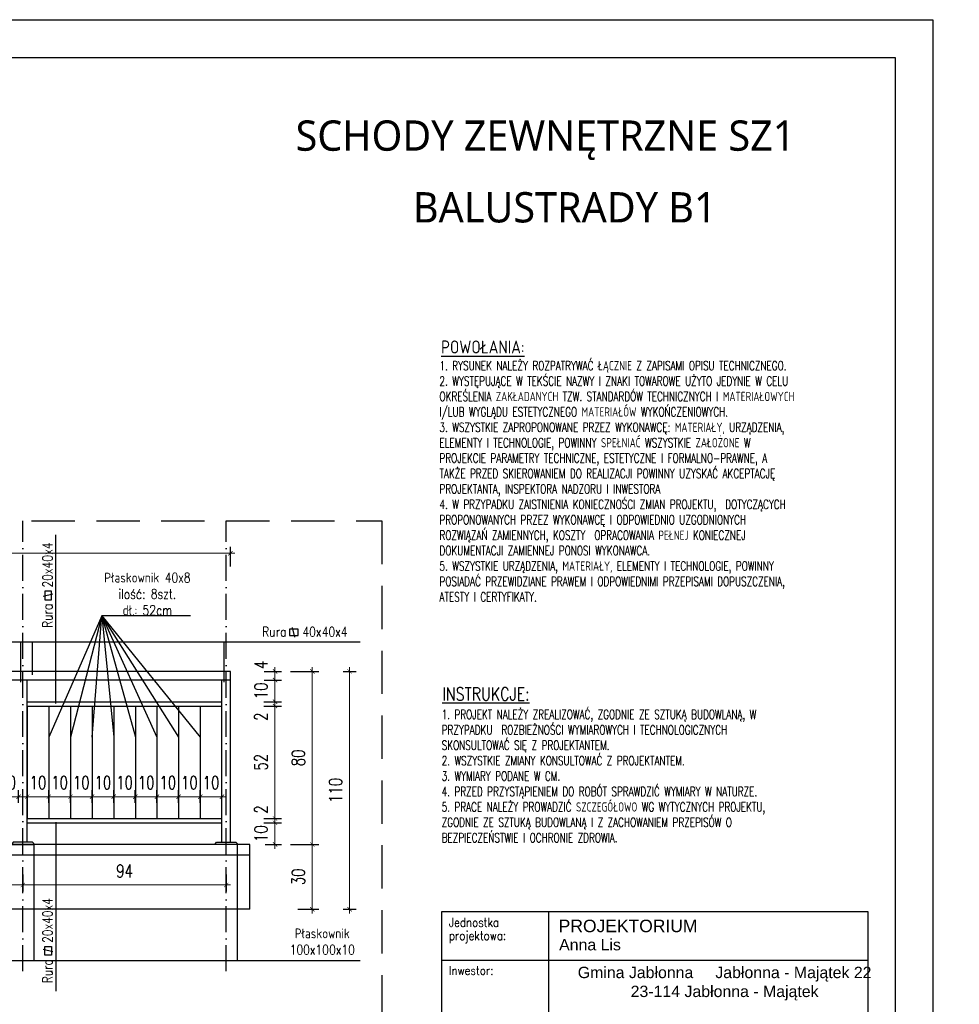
# Model space of a CAD drawing. Header units: millimetres. Extents: x 31969 to 285678, y -69766 to -1123.
# Tile 58 of 176: x 143262 to 144131, y -18740 to -17829. Entities that reach past the tile are written whole.
import ezdxf

# ---------------------------------------------------------------- set-up
doc = ezdxf.new("R2010")
doc.units = ezdxf.units.MM
for name, pattern in [('ACAD_ISO02W100', [15, 12, -3]), ('ACAD_ISO03W100', [30, 12, -18]), ('ACAD_ISO10W100', [18, 12, -3, 0, -3]), ('HIDDEN', [0.375, 0.25, -0.125])]:
    doc.linetypes.add(name, pattern=pattern)
for name, color, linetype in [('a-balustrada i pochwyt', 1, 'Continuous'), ('a-balustrady detal', 5, 'Continuous'), ('a-opis 1', 3, 'Continuous'), ('a-opis 2', 1, 'Continuous'), ('a-osie', 4, 'ACAD_ISO10W100'), ('a-przerywana', 250, 'HIDDEN'), ('a-ramka', 7, 'Continuous'), ('a-widokowa', 3, 'Continuous'), ('a-wymiary', 11, 'Continuous')]:
    doc.layers.add(name, color=color, linetype=linetype)
doc.styles.add('IREK', font='simplex.shx', dxfattribs={"width": 0.8})
doc.styles.add('PRZEKRÓJ2', font='l_10646.ttf')
doc.styles.add('RS01507', font='romans.shx', dxfattribs={"width": 0.7, "height": 0.15})
doc.styles.add('TABELA2', font='arial.ttf', dxfattribs={"height": 10})
doc.styles.add('WYMIAR', font='romans.shx', dxfattribs={"width": 0.8})
doc.styles.add('WYMIARY', font='simplex.shx', dxfattribs={"width": 0.75})
doc.dimstyles.new('MAREK50', dxfattribs={"dimtxt": 12.5, "dimasz": 5, "dimexe": 3, "dimexo": 2, "dimgap": 3.5, "dimtad": 1, "dimdec": 1, "dimdsep": 46, "dimtxsty": 'WYMIARY', "dimblk1": 'ARCHTICK', "dimblk2": 'ARCHTICK', "dimsah": 1, "dimcen": 2.5, "dimdle": 5, "dimadec": 0, "dimazin": 0, "dimtfac": 1, "dimtdec": 1, "dimtmove": 1, "dimatfit": 3, "dimldrblk": 'ARCHTICK', "dimfxl": 1, "dimtolj": 1, "dimtzin": 0, "dimarcsym": 0})

# ---------------------------------------------------------------- blocks, each defined once
blk = doc.blocks.new('_ARCHTICK')
at = {"color": 0, "linetype": 'ByBlock', "const_width": 0.15}
blk.add_lwpolyline([(-0.5, -0.5), (0.5, 0.5)], dxfattribs=at)
blk = doc.blocks.new('*D420')
at = {"layer": 'a-wymiary', "color": 0, "linetype": 'ACAD_ISO03W100', "lineweight": -2, "ltscale": 100}
blk.add_line((140001.4, -18278.21), (140001.4, -18272.32), dxfattribs=at)
at = {"layer": 'a-wymiary', "color": 0, "lineweight": -2, "ltscale": 100}
blk.add_line((140011.4, -18278.21), (140011.4, -18272.32), dxfattribs=at)
at = {"layer": 'a-wymiary', "color": 0, "lineweight": 0, "ltscale": 100}
blk.add_line((139999.4, -18275.32), (140013.4, -18275.32), dxfattribs=at)
at = {"layer": 'DEFPOINTS', "color": 0, "ltscale": 100}
for p in [(140011.4, -18275.32), (140001.4, -18280.21), (140011.4, -18280.21)]:
    blk.add_point(p, dxfattribs=at)
at = {"layer": 'a-wymiary', "color": 0, "lineweight": 0, "ltscale": 100, "xscale": 2, "yscale": 2, "zscale": 2, "rotation": 180}
blk.add_blockref('_ARCHTICK', (140001.4, -18275.32), dxfattribs=at)
at = {"layer": 'a-wymiary', "color": 0, "lineweight": 0, "ltscale": 100, "xscale": 2, "yscale": 2, "zscale": 2}
blk.add_blockref('_ARCHTICK', (140011.4, -18275.32), dxfattribs=at)
at = {"layer": 'a-wymiary', "color": 0, "ltscale": 100, "insert": (140006.4, -18268.82), "char_height": 6, "attachment_point": 5, "style": 'WYMIARY'}
blk.add_mtext('\\A1;10', dxfattribs=at)
blk = doc.blocks.new('*D421')
at = {"layer": 'a-wymiary', "color": 0, "linetype": 'ACAD_ISO03W100', "lineweight": -2, "ltscale": 100}
blk.add_line((140011.4, -18278.21), (140011.4, -18272.32), dxfattribs=at)
at = {"layer": 'a-wymiary', "color": 0, "lineweight": -2, "ltscale": 100}
blk.add_line((140021.4, -18278.21), (140021.4, -18272.32), dxfattribs=at)
at = {"layer": 'a-wymiary', "color": 0, "lineweight": 0, "ltscale": 100}
blk.add_line((140009.4, -18275.32), (140023.4, -18275.32), dxfattribs=at)
at = {"layer": 'DEFPOINTS', "color": 0, "ltscale": 100}
for p in [(140021.4, -18275.32), (140011.4, -18280.21), (140021.4, -18280.21)]:
    blk.add_point(p, dxfattribs=at)
at = {"layer": 'a-wymiary', "color": 0, "lineweight": 0, "ltscale": 100, "xscale": 2, "yscale": 2, "zscale": 2, "rotation": 180}
blk.add_blockref('_ARCHTICK', (140011.4, -18275.32), dxfattribs=at)
at = {"layer": 'a-wymiary', "color": 0, "lineweight": 0, "ltscale": 100, "xscale": 2, "yscale": 2, "zscale": 2}
blk.add_blockref('_ARCHTICK', (140021.4, -18275.32), dxfattribs=at)
at = {"layer": 'a-wymiary', "color": 0, "ltscale": 100, "insert": (140016.4, -18268.82), "char_height": 6, "attachment_point": 5, "style": 'WYMIARY'}
blk.add_mtext('\\A1;10', dxfattribs=at)
blk = doc.blocks.new('*D422')
at = {"layer": 'a-wymiary', "color": 0, "linetype": 'ACAD_ISO03W100', "lineweight": -2, "ltscale": 100}
blk.add_line((140021.4, -18278.21), (140021.4, -18272.32), dxfattribs=at)
at = {"layer": 'a-wymiary', "color": 0, "lineweight": -2, "ltscale": 100}
blk.add_line((140031.4, -18278.21), (140031.4, -18272.32), dxfattribs=at)
at = {"layer": 'a-wymiary', "color": 0, "lineweight": 0, "ltscale": 100}
blk.add_line((140019.4, -18275.32), (140033.4, -18275.32), dxfattribs=at)
at = {"layer": 'DEFPOINTS', "color": 0, "ltscale": 100}
for p in [(140031.4, -18275.32), (140021.4, -18280.21), (140031.4, -18280.21)]:
    blk.add_point(p, dxfattribs=at)
at = {"layer": 'a-wymiary', "color": 0, "lineweight": 0, "ltscale": 100, "xscale": 2, "yscale": 2, "zscale": 2, "rotation": 180}
blk.add_blockref('_ARCHTICK', (140021.4, -18275.32), dxfattribs=at)
at = {"layer": 'a-wymiary', "color": 0, "lineweight": 0, "ltscale": 100, "xscale": 2, "yscale": 2, "zscale": 2}
blk.add_blockref('_ARCHTICK', (140031.4, -18275.32), dxfattribs=at)
at = {"layer": 'a-wymiary', "color": 0, "ltscale": 100, "insert": (140026.4, -18268.82), "char_height": 6, "attachment_point": 5, "style": 'WYMIARY'}
blk.add_mtext('\\A1;10', dxfattribs=at)
blk = doc.blocks.new('*D423')
at = {"layer": 'a-wymiary', "color": 0, "linetype": 'ACAD_ISO03W100', "lineweight": -2, "ltscale": 100}
blk.add_line((140031.4, -18278.21), (140031.4, -18272.32), dxfattribs=at)
at = {"layer": 'a-wymiary', "color": 0, "lineweight": -2, "ltscale": 100}
blk.add_line((140041.4, -18278.21), (140041.4, -18272.32), dxfattribs=at)
at = {"layer": 'a-wymiary', "color": 0, "lineweight": 0, "ltscale": 100}
blk.add_line((140029.4, -18275.32), (140043.4, -18275.32), dxfattribs=at)
at = {"layer": 'DEFPOINTS', "color": 0, "ltscale": 100}
for p in [(140041.4, -18275.32), (140031.4, -18280.21), (140041.4, -18280.21)]:
    blk.add_point(p, dxfattribs=at)
at = {"layer": 'a-wymiary', "color": 0, "lineweight": 0, "ltscale": 100, "xscale": 2, "yscale": 2, "zscale": 2, "rotation": 180}
blk.add_blockref('_ARCHTICK', (140031.4, -18275.32), dxfattribs=at)
at = {"layer": 'a-wymiary', "color": 0, "lineweight": 0, "ltscale": 100, "xscale": 2, "yscale": 2, "zscale": 2}
blk.add_blockref('_ARCHTICK', (140041.4, -18275.32), dxfattribs=at)
at = {"layer": 'a-wymiary', "color": 0, "ltscale": 100, "insert": (140036.4, -18268.82), "char_height": 6, "attachment_point": 5, "style": 'WYMIARY'}
blk.add_mtext('\\A1;10', dxfattribs=at)
blk = doc.blocks.new('*D424')
at = {"layer": 'a-wymiary', "color": 0, "linetype": 'ACAD_ISO03W100', "lineweight": -2, "ltscale": 100}
blk.add_line((140041.4, -18278.21), (140041.4, -18272.32), dxfattribs=at)
at = {"layer": 'a-wymiary', "color": 0, "lineweight": -2, "ltscale": 100}
blk.add_line((140051.4, -18278.21), (140051.4, -18272.32), dxfattribs=at)
at = {"layer": 'a-wymiary', "color": 0, "lineweight": 0, "ltscale": 100}
blk.add_line((140039.4, -18275.32), (140053.4, -18275.32), dxfattribs=at)
at = {"layer": 'DEFPOINTS', "color": 0, "ltscale": 100}
for p in [(140051.4, -18275.32), (140041.4, -18280.21), (140051.4, -18280.21)]:
    blk.add_point(p, dxfattribs=at)
at = {"layer": 'a-wymiary', "color": 0, "lineweight": 0, "ltscale": 100, "xscale": 2, "yscale": 2, "zscale": 2, "rotation": 180}
blk.add_blockref('_ARCHTICK', (140041.4, -18275.32), dxfattribs=at)
at = {"layer": 'a-wymiary', "color": 0, "lineweight": 0, "ltscale": 100, "xscale": 2, "yscale": 2, "zscale": 2}
blk.add_blockref('_ARCHTICK', (140051.4, -18275.32), dxfattribs=at)
at = {"layer": 'a-wymiary', "color": 0, "ltscale": 100, "insert": (140046.4, -18268.82), "char_height": 6, "attachment_point": 5, "style": 'WYMIARY'}
blk.add_mtext('\\A1;10', dxfattribs=at)
blk = doc.blocks.new('*D425')
at = {"layer": 'a-wymiary', "color": 0, "linetype": 'ACAD_ISO03W100', "lineweight": -2, "ltscale": 100}
blk.add_line((140051.4, -18278.21), (140051.4, -18272.32), dxfattribs=at)
at = {"layer": 'a-wymiary', "color": 0, "lineweight": -2, "ltscale": 100}
blk.add_line((140061.4, -18278.21), (140061.4, -18272.32), dxfattribs=at)
at = {"layer": 'a-wymiary', "color": 0, "lineweight": 0, "ltscale": 100}
blk.add_line((140049.4, -18275.32), (140063.4, -18275.32), dxfattribs=at)
at = {"layer": 'DEFPOINTS', "color": 0, "ltscale": 100}
for p in [(140061.4, -18275.32), (140051.4, -18280.21), (140061.4, -18280.21)]:
    blk.add_point(p, dxfattribs=at)
at = {"layer": 'a-wymiary', "color": 0, "lineweight": 0, "ltscale": 100, "xscale": 2, "yscale": 2, "zscale": 2, "rotation": 180}
blk.add_blockref('_ARCHTICK', (140051.4, -18275.32), dxfattribs=at)
at = {"layer": 'a-wymiary', "color": 0, "lineweight": 0, "ltscale": 100, "xscale": 2, "yscale": 2, "zscale": 2}
blk.add_blockref('_ARCHTICK', (140061.4, -18275.32), dxfattribs=at)
at = {"layer": 'a-wymiary', "color": 0, "ltscale": 100, "insert": (140056.4, -18268.82), "char_height": 6, "attachment_point": 5, "style": 'WYMIARY'}
blk.add_mtext('\\A1;10', dxfattribs=at)
blk = doc.blocks.new('*D426')
at = {"layer": 'a-wymiary', "color": 0, "linetype": 'ACAD_ISO03W100', "lineweight": -2, "ltscale": 100}
blk.add_line((140061.4, -18278.21), (140061.4, -18272.32), dxfattribs=at)
at = {"layer": 'a-wymiary', "color": 0, "lineweight": -2, "ltscale": 100}
blk.add_line((140071.4, -18278.21), (140071.4, -18272.32), dxfattribs=at)
at = {"layer": 'a-wymiary', "color": 0, "lineweight": 0, "ltscale": 100}
blk.add_line((140059.4, -18275.32), (140073.4, -18275.32), dxfattribs=at)
at = {"layer": 'DEFPOINTS', "color": 0, "ltscale": 100}
for p in [(140071.4, -18275.32), (140061.4, -18280.21), (140071.4, -18280.21)]:
    blk.add_point(p, dxfattribs=at)
at = {"layer": 'a-wymiary', "color": 0, "lineweight": 0, "ltscale": 100, "xscale": 2, "yscale": 2, "zscale": 2, "rotation": 180}
blk.add_blockref('_ARCHTICK', (140061.4, -18275.32), dxfattribs=at)
at = {"layer": 'a-wymiary', "color": 0, "lineweight": 0, "ltscale": 100, "xscale": 2, "yscale": 2, "zscale": 2}
blk.add_blockref('_ARCHTICK', (140071.4, -18275.32), dxfattribs=at)
at = {"layer": 'a-wymiary', "color": 0, "ltscale": 100, "insert": (140066.4, -18268.82), "char_height": 6, "attachment_point": 5, "style": 'WYMIARY'}
blk.add_mtext('\\A1;10', dxfattribs=at)
blk = doc.blocks.new('*D427')
at = {"layer": 'a-wymiary', "color": 0, "linetype": 'ACAD_ISO03W100', "lineweight": -2, "ltscale": 100}
blk.add_line((140071.4, -18278.21), (140071.4, -18272.32), dxfattribs=at)
at = {"layer": 'a-wymiary', "color": 0, "lineweight": -2, "ltscale": 100}
blk.add_line((140081.4, -18278.21), (140081.4, -18272.32), dxfattribs=at)
at = {"layer": 'a-wymiary', "color": 0, "lineweight": 0, "ltscale": 100}
blk.add_line((140069.4, -18275.32), (140083.4, -18275.32), dxfattribs=at)
at = {"layer": 'DEFPOINTS', "color": 0, "ltscale": 100}
for p in [(140081.4, -18275.32), (140071.4, -18280.21), (140081.4, -18280.21)]:
    blk.add_point(p, dxfattribs=at)
at = {"layer": 'a-wymiary', "color": 0, "lineweight": 0, "ltscale": 100, "xscale": 2, "yscale": 2, "zscale": 2, "rotation": 180}
blk.add_blockref('_ARCHTICK', (140071.4, -18275.32), dxfattribs=at)
at = {"layer": 'a-wymiary', "color": 0, "lineweight": 0, "ltscale": 100, "xscale": 2, "yscale": 2, "zscale": 2}
blk.add_blockref('_ARCHTICK', (140081.4, -18275.32), dxfattribs=at)
at = {"layer": 'a-wymiary', "color": 0, "ltscale": 100, "insert": (140076.4, -18268.82), "char_height": 6, "attachment_point": 5, "style": 'WYMIARY'}
blk.add_mtext('\\A1;10', dxfattribs=at)
blk = doc.blocks.new('*D428')
at = {"layer": 'a-wymiary', "color": 0, "lineweight": -2, "ltscale": 100}
blk.add_line((140100.82, -18287.39), (140108.97, -18287.39), dxfattribs=at)
at = {"layer": 'a-wymiary', "color": 0, "lineweight": 0, "ltscale": 100}
blk.add_line((140105.97, -18299.39), (140105.97, -18285.39), dxfattribs=at)
at = {"layer": 'a-wymiary', "color": 0, "linetype": 'ACAD_ISO03W100', "lineweight": -2, "ltscale": 100}
blk.add_line((140101.5, -18297.39), (140108.97, -18297.39), dxfattribs=at)
at = {"layer": 'DEFPOINTS', "color": 0, "ltscale": 100}
for p in [(140098.82, -18287.39), (140105.97, -18287.39), (140099.5, -18297.39)]:
    blk.add_point(p, dxfattribs=at)
at = {"layer": 'a-wymiary', "color": 0, "lineweight": 0, "ltscale": 100, "xscale": 2, "yscale": 2, "zscale": 2}
for p, rotation in [((140105.97, -18287.39), 90), ((140105.97, -18297.39), 270)]:
    blk.add_blockref('_ARCHTICK', p, dxfattribs=dict(at, rotation=rotation))
at = {"layer": 'a-wymiary', "color": 0, "ltscale": 100, "insert": (140099.47, -18292.39), "char_height": 6, "attachment_point": 5, "rotation": 90, "style": 'WYMIARY'}
blk.add_mtext('\\A1;10', dxfattribs=at)
blk = doc.blocks.new('*D429')
at = {"layer": 'a-wymiary', "color": 0, "lineweight": -2, "ltscale": 100}
blk.add_line((140100.82, -18285.39), (140108.97, -18285.39), dxfattribs=at)
at = {"layer": 'a-wymiary', "color": 0, "linetype": 'ACAD_ISO03W100', "lineweight": -2, "ltscale": 100}
blk.add_line((140100.82, -18287.39), (140108.97, -18287.39), dxfattribs=at)
at = {"layer": 'a-wymiary', "color": 0, "lineweight": 0, "ltscale": 100}
for p, q in [((140105.97, -18285.39), (140105.97, -18283.39)), ((140105.97, -18287.39), (140105.97, -18285.39)), ((140105.97, -18287.39), (140105.97, -18289.39))]:
    blk.add_line(p, q, dxfattribs=at)
at = {"layer": 'DEFPOINTS', "color": 0, "ltscale": 100}
for p in [(140098.82, -18285.39), (140098.82, -18287.39), (140105.97, -18285.39)]:
    blk.add_point(p, dxfattribs=at)
at = {"layer": 'a-wymiary', "color": 0, "lineweight": 0, "ltscale": 100, "xscale": 2, "yscale": 2, "zscale": 2}
for p, rotation in [((140105.97, -18285.39), 270), ((140105.97, -18287.39), 90)]:
    blk.add_blockref('_ARCHTICK', p, dxfattribs=dict(at, rotation=rotation))
at = {"layer": 'a-wymiary', "color": 0, "ltscale": 100, "insert": (140099.47, -18281.22), "char_height": 6, "attachment_point": 5, "rotation": 90, "style": 'WYMIARY'}
blk.add_mtext('\\A1;2', dxfattribs=at)
blk = doc.blocks.new('*D430')
at = {"layer": 'a-wymiary', "color": 0, "lineweight": 0, "ltscale": 100}
blk.add_line((140105.97, -18287.39), (140105.97, -18231.39), dxfattribs=at)
at = {"layer": 'a-wymiary', "color": 0, "lineweight": -2, "ltscale": 100}
blk.add_line((140100.82, -18233.39), (140108.97, -18233.39), dxfattribs=at)
at = {"layer": 'a-wymiary', "color": 0, "linetype": 'ACAD_ISO03W100', "lineweight": -2, "ltscale": 100}
blk.add_line((140100.82, -18285.39), (140108.97, -18285.39), dxfattribs=at)
at = {"layer": 'DEFPOINTS', "color": 0, "ltscale": 100}
for p in [(140098.82, -18233.39), (140105.97, -18233.39), (140098.82, -18285.39)]:
    blk.add_point(p, dxfattribs=at)
at = {"layer": 'a-wymiary', "color": 0, "lineweight": 0, "ltscale": 100, "xscale": 2, "yscale": 2, "zscale": 2}
for p, rotation in [((140105.97, -18233.39), 90), ((140105.97, -18285.39), 270)]:
    blk.add_blockref('_ARCHTICK', p, dxfattribs=dict(at, rotation=rotation))
at = {"layer": 'a-wymiary', "color": 0, "ltscale": 100, "insert": (140099.47, -18259.39), "char_height": 6, "attachment_point": 5, "rotation": 90, "style": 'WYMIARY'}
blk.add_mtext('\\A1;52', dxfattribs=at)
blk = doc.blocks.new('*D431')
at = {"layer": 'a-wymiary', "color": 0, "lineweight": -2, "ltscale": 100}
blk.add_line((140100.82, -18231.39), (140108.97, -18231.39), dxfattribs=at)
at = {"layer": 'a-wymiary', "color": 0, "lineweight": 0, "ltscale": 100}
for p, q in [((140105.97, -18231.39), (140105.97, -18229.39)), ((140105.97, -18233.39), (140105.97, -18231.39)), ((140105.97, -18233.39), (140105.97, -18235.39))]:
    blk.add_line(p, q, dxfattribs=at)
at = {"layer": 'a-wymiary', "color": 0, "linetype": 'ACAD_ISO03W100', "lineweight": -2, "ltscale": 100}
blk.add_line((140100.82, -18233.39), (140108.97, -18233.39), dxfattribs=at)
at = {"layer": 'DEFPOINTS', "color": 0, "ltscale": 100}
for p in [(140098.82, -18231.39), (140105.97, -18231.39), (140098.82, -18233.39)]:
    blk.add_point(p, dxfattribs=at)
at = {"layer": 'a-wymiary', "color": 0, "lineweight": 0, "ltscale": 100, "xscale": 2, "yscale": 2, "zscale": 2}
for p, rotation in [((140105.97, -18231.39), 270), ((140105.97, -18233.39), 90)]:
    blk.add_blockref('_ARCHTICK', p, dxfattribs=dict(at, rotation=rotation))
at = {"layer": 'a-wymiary', "color": 0, "ltscale": 100, "insert": (140099.47, -18238.35), "char_height": 6, "attachment_point": 5, "rotation": 90, "style": 'WYMIARY'}
blk.add_mtext('\\A1;2', dxfattribs=at)
blk = doc.blocks.new('*D432')
at = {"layer": 'a-wymiary', "color": 0, "lineweight": -2, "ltscale": 100}
blk.add_line((140100.9, -18221.39), (140108.97, -18221.39), dxfattribs=at)
at = {"layer": 'a-wymiary', "color": 0, "lineweight": 0, "ltscale": 100}
blk.add_line((140105.97, -18233.39), (140105.97, -18219.39), dxfattribs=at)
at = {"layer": 'a-wymiary', "color": 0, "linetype": 'ACAD_ISO03W100', "lineweight": -2, "ltscale": 100}
blk.add_line((140100.82, -18231.39), (140108.97, -18231.39), dxfattribs=at)
at = {"layer": 'DEFPOINTS', "color": 0, "ltscale": 100}
for p in [(140098.9, -18221.39), (140105.97, -18221.39), (140098.82, -18231.39)]:
    blk.add_point(p, dxfattribs=at)
at = {"layer": 'a-wymiary', "color": 0, "lineweight": 0, "ltscale": 100, "xscale": 2, "yscale": 2, "zscale": 2}
for p, rotation in [((140105.97, -18221.39), 90), ((140105.97, -18231.39), 270)]:
    blk.add_blockref('_ARCHTICK', p, dxfattribs=dict(at, rotation=rotation))
at = {"layer": 'a-wymiary', "color": 0, "ltscale": 100, "insert": (140099.47, -18226.39), "char_height": 6, "attachment_point": 5, "rotation": 90, "style": 'WYMIARY'}
blk.add_mtext('\\A1;10', dxfattribs=at)
blk = doc.blocks.new('*D433')
at = {"layer": 'a-wymiary', "color": 0, "lineweight": -2, "ltscale": 100}
blk.add_line((140100.9, -18217.39), (140108.97, -18217.39), dxfattribs=at)
at = {"layer": 'a-wymiary', "color": 0, "lineweight": 0, "ltscale": 100}
for p, q in [((140105.97, -18217.39), (140105.97, -18215.39)), ((140105.97, -18221.39), (140105.97, -18217.39)), ((140105.97, -18221.39), (140105.97, -18223.39))]:
    blk.add_line(p, q, dxfattribs=at)
at = {"layer": 'a-wymiary', "color": 0, "linetype": 'ACAD_ISO03W100', "lineweight": -2, "ltscale": 100}
blk.add_line((140100.9, -18221.39), (140108.97, -18221.39), dxfattribs=at)
at = {"layer": 'DEFPOINTS', "color": 0, "ltscale": 100}
for p in [(140098.9, -18217.39), (140105.97, -18217.39), (140098.9, -18221.39)]:
    blk.add_point(p, dxfattribs=at)
at = {"layer": 'a-wymiary', "color": 0, "lineweight": 0, "ltscale": 100, "xscale": 2, "yscale": 2, "zscale": 2}
for p, rotation in [((140105.97, -18217.39), 270), ((140105.97, -18221.39), 90)]:
    blk.add_blockref('_ARCHTICK', p, dxfattribs=dict(at, rotation=rotation))
at = {"layer": 'a-wymiary', "color": 0, "ltscale": 100, "insert": (140099.47, -18214.39), "char_height": 6, "attachment_point": 5, "rotation": 90, "style": 'WYMIARY'}
blk.add_mtext('\\A1;4', dxfattribs=at)
blk = doc.blocks.new('*D434')
at = {"layer": 'a-wymiary', "color": 0, "linetype": 'ACAD_ISO03W100', "lineweight": -2, "ltscale": 100}
blk.add_line((140113.21, -18217.39), (140126.21, -18217.39), dxfattribs=at)
at = {"layer": 'a-wymiary', "color": 0, "lineweight": 0, "ltscale": 100}
blk.add_line((140123.21, -18215.39), (140123.21, -18299.39), dxfattribs=at)
at = {"layer": 'a-wymiary', "color": 0, "lineweight": -2, "ltscale": 100}
blk.add_line((140113.21, -18297.39), (140126.21, -18297.39), dxfattribs=at)
at = {"layer": 'DEFPOINTS', "color": 0, "ltscale": 100}
for p in [(140078.9, -18217.39), (140083.4, -18297.39), (140123.21, -18297.39)]:
    blk.add_point(p, dxfattribs=at)
at = {"layer": 'a-wymiary', "color": 0, "lineweight": 0, "ltscale": 100, "xscale": 2, "yscale": 2, "zscale": 2}
for p, rotation in [((140123.21, -18217.39), 90), ((140123.21, -18297.39), 270)]:
    blk.add_blockref('_ARCHTICK', p, dxfattribs=dict(at, rotation=rotation))
at = {"layer": 'a-wymiary', "color": 0, "ltscale": 100, "insert": (140116.71, -18257.39), "char_height": 6, "attachment_point": 5, "rotation": 90, "style": 'WYMIARY'}
blk.add_mtext('\\A1;80', dxfattribs=at)
blk = doc.blocks.new('*D435')
at = {"layer": 'a-wymiary', "color": 0, "linetype": 'ACAD_ISO03W100', "lineweight": -2, "ltscale": 100}
blk.add_line((139991.4, -18278.21), (139991.4, -18272.32), dxfattribs=at)
at = {"layer": 'a-wymiary', "color": 0, "lineweight": -2, "ltscale": 100}
blk.add_line((140001.4, -18278.21), (140001.4, -18272.32), dxfattribs=at)
at = {"layer": 'a-wymiary', "color": 0, "lineweight": 0, "ltscale": 100}
blk.add_line((139989.4, -18275.32), (140003.4, -18275.32), dxfattribs=at)
at = {"layer": 'DEFPOINTS', "color": 0, "ltscale": 100}
for p in [(140001.4, -18275.32), (139991.4, -18280.21), (140001.4, -18280.21)]:
    blk.add_point(p, dxfattribs=at)
at = {"layer": 'a-wymiary', "color": 0, "lineweight": 0, "ltscale": 100, "xscale": 2, "yscale": 2, "zscale": 2, "rotation": 180}
blk.add_blockref('_ARCHTICK', (139991.4, -18275.32), dxfattribs=at)
at = {"layer": 'a-wymiary', "color": 0, "lineweight": 0, "ltscale": 100, "xscale": 2, "yscale": 2, "zscale": 2}
blk.add_blockref('_ARCHTICK', (140001.4, -18275.32), dxfattribs=at)
at = {"layer": 'a-wymiary', "color": 0, "ltscale": 100, "insert": (139996.4, -18268.82), "char_height": 6, "attachment_point": 5, "style": 'WYMIARY'}
blk.add_mtext('\\A1;10', dxfattribs=at)
blk = doc.blocks.new('*D443')
at = {"layer": 'a-wymiary', "color": 0, "linetype": 'ACAD_ISO03W100', "lineweight": -2, "ltscale": 100}
blk.add_line((139977.4, -18278.21), (139977.4, -18272.32), dxfattribs=at)
at = {"layer": 'a-wymiary', "color": 0, "lineweight": -2, "ltscale": 100}
blk.add_line((139987.4, -18278.21), (139987.4, -18272.32), dxfattribs=at)
at = {"layer": 'a-wymiary', "color": 0, "lineweight": 0, "ltscale": 100}
blk.add_line((139975.4, -18275.32), (139989.4, -18275.32), dxfattribs=at)
at = {"layer": 'DEFPOINTS', "color": 0, "ltscale": 100}
for p in [(139987.4, -18275.32), (139977.4, -18280.21), (139987.4, -18280.21)]:
    blk.add_point(p, dxfattribs=at)
at = {"layer": 'a-wymiary', "color": 0, "lineweight": 0, "ltscale": 100, "xscale": 2, "yscale": 2, "zscale": 2, "rotation": 180}
blk.add_blockref('_ARCHTICK', (139977.4, -18275.32), dxfattribs=at)
at = {"layer": 'a-wymiary', "color": 0, "lineweight": 0, "ltscale": 100, "xscale": 2, "yscale": 2, "zscale": 2}
blk.add_blockref('_ARCHTICK', (139987.4, -18275.32), dxfattribs=at)
at = {"layer": 'a-wymiary', "color": 0, "ltscale": 100, "insert": (139982.4, -18268.82), "char_height": 6, "attachment_point": 5, "style": 'WYMIARY'}
blk.add_mtext('\\A1;10', dxfattribs=at)
blk = doc.blocks.new('*D493')
at = {"layer": 'a-wymiary', "color": 0, "lineweight": 0, "ltscale": 100}
blk.add_line((140123.21, -18295.39), (140123.21, -18329.39), dxfattribs=at)
at = {"layer": 'a-wymiary', "color": 0, "linetype": 'ACAD_ISO03W100', "lineweight": -2, "ltscale": 100}
blk.add_line((140116.47, -18297.39), (140126.21, -18297.39), dxfattribs=at)
at = {"layer": 'a-wymiary', "color": 0, "lineweight": -2, "ltscale": 100}
blk.add_line((140116.47, -18327.39), (140126.21, -18327.39), dxfattribs=at)
at = {"layer": 'DEFPOINTS', "color": 0, "ltscale": 100}
for p in [(140114.47, -18297.39), (140114.47, -18327.39), (140123.21, -18327.39)]:
    blk.add_point(p, dxfattribs=at)
at = {"layer": 'a-wymiary', "color": 0, "lineweight": 0, "ltscale": 100, "xscale": 2, "yscale": 2, "zscale": 2}
for p, rotation in [((140123.21, -18297.39), 90), ((140123.21, -18327.39), 270)]:
    blk.add_blockref('_ARCHTICK', p, dxfattribs=dict(at, rotation=rotation))
at = {"layer": 'a-wymiary', "color": 0, "ltscale": 100, "insert": (140116.71, -18312.39), "char_height": 6, "attachment_point": 5, "rotation": 90, "style": 'WYMIARY'}
blk.add_mtext('\\A1;30', dxfattribs=at)
blk = doc.blocks.new('*D494')
at = {"layer": 'a-wymiary', "color": 0, "linetype": 'ACAD_ISO03W100', "lineweight": -2, "ltscale": 100}
blk.add_line((140137.45, -18217.39), (140143.45, -18217.39), dxfattribs=at)
at = {"layer": 'a-wymiary', "color": 0, "lineweight": 0, "ltscale": 100}
blk.add_line((140140.45, -18215.39), (140140.45, -18329.39), dxfattribs=at)
at = {"layer": 'a-wymiary', "color": 0, "lineweight": -2, "ltscale": 100}
blk.add_line((140137.45, -18327.39), (140143.45, -18327.39), dxfattribs=at)
at = {"layer": 'DEFPOINTS', "color": 0, "ltscale": 100}
for p in [(140135.45, -18217.39), (140135.45, -18327.39), (140140.45, -18327.39)]:
    blk.add_point(p, dxfattribs=at)
at = {"layer": 'a-wymiary', "color": 0, "lineweight": 0, "ltscale": 100, "xscale": 2, "yscale": 2, "zscale": 2}
for p, rotation in [((140140.45, -18217.39), 90), ((140140.45, -18327.39), 270)]:
    blk.add_blockref('_ARCHTICK', p, dxfattribs=dict(at, rotation=rotation))
at = {"layer": 'a-wymiary', "color": 0, "ltscale": 100, "insert": (140133.95, -18272.39), "char_height": 6, "attachment_point": 5, "rotation": 90, "style": 'WYMIARY'}
blk.add_mtext('\\A1;110', dxfattribs=at)
blk = doc.blocks.new('*D495')
at = {"layer": 'a-wymiary', "color": 0, "linetype": 'ACAD_ISO03W100', "lineweight": -2, "ltscale": 100}
blk.add_line((139393.4, -18168.94), (139393.4, -18159.73), dxfattribs=at)
at = {"layer": 'a-wymiary', "color": 0, "lineweight": -2, "ltscale": 100}
blk.add_line((140085.4, -18168.94), (140085.4, -18159.73), dxfattribs=at)
at = {"layer": 'a-wymiary', "color": 0, "lineweight": 0, "ltscale": 100}
blk.add_line((139391.4, -18162.73), (140087.4, -18162.73), dxfattribs=at)
at = {"layer": 'DEFPOINTS', "color": 0, "ltscale": 100}
for p in [(140085.4, -18162.73), (139393.4, -18170.94), (140085.4, -18170.94)]:
    blk.add_point(p, dxfattribs=at)
at = {"layer": 'a-wymiary', "color": 0, "lineweight": 0, "ltscale": 100, "xscale": 2, "yscale": 2, "zscale": 2, "rotation": 180}
blk.add_blockref('_ARCHTICK', (139393.4, -18162.73), dxfattribs=at)
at = {"layer": 'a-wymiary', "color": 0, "lineweight": 0, "ltscale": 100, "xscale": 2, "yscale": 2, "zscale": 2}
blk.add_blockref('_ARCHTICK', (140085.4, -18162.73), dxfattribs=at)
at = {"layer": 'a-wymiary', "color": 0, "ltscale": 100, "insert": (139739.4, -18156.23), "char_height": 6, "attachment_point": 5, "style": 'WYMIARY'}
blk.add_mtext('\\A1;692', dxfattribs=at)
blk = doc.blocks.new('*D496')
at = {"layer": 'a-wymiary', "color": 0, "lineweight": -2, "ltscale": 100}
blk.add_line((139989.4, -18311.25), (139989.4, -18319.15), dxfattribs=at)
at = {"layer": 'a-wymiary', "color": 0, "linetype": 'ACAD_ISO03W100', "lineweight": -2, "ltscale": 100}
blk.add_line((140083.4, -18311.25), (140083.4, -18319.15), dxfattribs=at)
at = {"layer": 'a-wymiary', "color": 0, "lineweight": 0, "ltscale": 100}
blk.add_line((140085.4, -18316.15), (139987.4, -18316.15), dxfattribs=at)
at = {"layer": 'DEFPOINTS', "color": 0, "ltscale": 100}
for p in [(139989.4, -18309.25), (140083.4, -18309.25), (139989.4, -18316.15)]:
    blk.add_point(p, dxfattribs=at)
at = {"layer": 'a-wymiary', "color": 0, "lineweight": 0, "ltscale": 100, "xscale": 2, "yscale": 2, "zscale": 2, "rotation": 180}
blk.add_blockref('_ARCHTICK', (139989.4, -18316.15), dxfattribs=at)
at = {"layer": 'a-wymiary', "color": 0, "lineweight": 0, "ltscale": 100, "xscale": 2, "yscale": 2, "zscale": 2}
blk.add_blockref('_ARCHTICK', (140083.4, -18316.15), dxfattribs=at)
at = {"layer": 'a-wymiary', "color": 0, "ltscale": 100, "insert": (140036.4, -18309.65), "char_height": 6, "attachment_point": 5, "style": 'WYMIARY'}
blk.add_mtext('\\A1;94', dxfattribs=at)
blk = doc.blocks.new('*D497')
at = {"layer": 'a-wymiary', "color": 0, "lineweight": -2, "ltscale": 100}
blk.add_line((139885.4, -18311.25), (139885.4, -18319.15), dxfattribs=at)
at = {"layer": 'a-wymiary', "color": 0, "linetype": 'ACAD_ISO03W100', "lineweight": -2, "ltscale": 100}
blk.add_line((139989.4, -18311.25), (139989.4, -18319.15), dxfattribs=at)
at = {"layer": 'a-wymiary', "color": 0, "lineweight": 0, "ltscale": 100}
blk.add_line((139991.4, -18316.15), (139883.4, -18316.15), dxfattribs=at)
at = {"layer": 'DEFPOINTS', "color": 0, "ltscale": 100}
for p in [(139885.4, -18309.25), (139989.4, -18309.25), (139885.4, -18316.15)]:
    blk.add_point(p, dxfattribs=at)
at = {"layer": 'a-wymiary', "color": 0, "lineweight": 0, "ltscale": 100, "xscale": 2, "yscale": 2, "zscale": 2, "rotation": 180}
blk.add_blockref('_ARCHTICK', (139885.4, -18316.15), dxfattribs=at)
at = {"layer": 'a-wymiary', "color": 0, "lineweight": 0, "ltscale": 100, "xscale": 2, "yscale": 2, "zscale": 2}
blk.add_blockref('_ARCHTICK', (139989.4, -18316.15), dxfattribs=at)
at = {"layer": 'a-wymiary', "color": 0, "ltscale": 100, "insert": (139937.4, -18309.65), "char_height": 6, "attachment_point": 5, "style": 'WYMIARY'}
blk.add_mtext('\\A1;104', dxfattribs=at)
blk = doc.blocks.new('A$C60725460')
at = {"layer": 'a-balustrady detal', "ltscale": 0.5}
for p, q in [((721.99, 383.68), (29.99, 383.68)), ((721.99, 304.68), (721.99, 383.68)), ((721.99, 379.68), (29.99, 379.68)), ((627.99, 304.68), (627.99, 379.68)), ((717.99, 304.68), (717.99, 379.68)), ((627.99, 369.68), (717.99, 369.68)), ((627.99, 367.68), (717.99, 367.68)), ((627.99, 367.68), (627.99, 315.68)), ((637.99, 367.68), (637.99, 315.68)), ((647.99, 367.68), (647.99, 315.68)), ((657.99, 367.68), (657.99, 315.68)), ((667.99, 367.68), (667.99, 315.68)), ((677.99, 367.68), (677.99, 315.68)), ((687.99, 367.68), (687.99, 315.68)), ((697.99, 367.68), (697.99, 315.68)), ((707.99, 367.68), (707.99, 315.68)), ((627.99, 315.68), (717.99, 315.68)), ((627.99, 313.68), (717.99, 313.68))]:
    blk.add_line(p, q, dxfattribs=at)
for points in [[(620.99, 303.68), (630.99, 303.68), (630.99, 304.18), (630.49, 304.68), (621.49, 304.68), (620.99, 304.18)], [(724.99, 303.68), (714.99, 303.68), (714.99, 304.18), (715.49, 304.68), (724.49, 304.68), (724.99, 304.18)]]:
    blk.add_lwpolyline(points, close=True, dxfattribs=at)
at = {"layer": 'a-opis 2', "ltscale": 0.1}
for p, q in [((641.24, 368.8), (641.24, 446.85)), ((662.49, 409.37), (637.99, 353.28)), ((662.49, 409.37), (647.99, 353.28)), ((657.99, 353.28), (662.49, 409.37)), ((662.49, 409.37), (667.99, 353.28)), ((703.54, 409.37), (662.49, 409.37)), ((662.49, 409.37), (677.99, 353.28)), ((662.49, 409.37), (687.99, 353.28)), ((662.49, 409.37), (697.99, 353.28)), ((662.49, 409.37), (707.99, 353.28)), ((31.06, 397.34), (781.89, 397.34)), ((625.06, 378.65), (625.06, 397.34)), ((630.33, 397.34), (630.33, 382.03)), ((719.06, 378.65), (719.06, 397.34)), ((641.24, 313.95), (641.24, 235.9)), ((630.99, 303.68), (630.99, 250.01)), ((724.99, 303.68), (724.99, 250.01)), ((36.99, 250.01), (781.89, 250.01))]:
    blk.add_line(p, q, dxfattribs=at)
for points in [[(639.81, 419.35), (635.38, 418.35)], [(636.16, 416.85), (639.16, 416.85), (639.16, 420.85), (636.16, 420.85), (636.16, 416.85)], [(749.21, 403.23), (749.21, 400.23), (753.21, 400.23), (753.21, 403.23), (749.21, 403.23)], [(751.71, 399.57), (750.71, 404.01)], [(639.81, 254.03), (635.38, 255.03)], [(636.16, 256.53), (639.16, 256.53), (639.16, 252.53), (636.16, 252.53), (636.16, 256.53)]]:
    blk.add_lwpolyline(points, dxfattribs=at)
at = {"layer": 'a-osie'}
for p, q in [((625.99, 245.07), (625.99, 453.27)), ((719.99, 245.07), (719.99, 453.27))]:
    blk.add_line(p, q, dxfattribs=at)
at = {"layer": 'a-przerywana', "color": 3, "ltscale": 80}
blk.add_lwpolyline([(0, 453.27), (791.98, 453.27), (791.98, 0), (0, 0)], close=True, dxfattribs=at)
at = {"layer": 'a-widokowa'}
for p, q in [((730.99, 303.68), (43.99, 303.68)), ((730.99, 273.68), (730.99, 303.68)), ((730.99, 298.68), (19.99, 298.68)), ((730.99, 273.68), (19.99, 273.68))]:
    blk.add_line(p, q, dxfattribs=at)
at = {"layer": 'a-opis 2', "ltscale": 0.1, "char_height": 4.5269, "width": 94.9255, "rotation": 90, "style": 'WYMIAR'}
for insert, attachment_point in [((635.1, 376.09), 1), ((635.1, 306.66), 3)]:
    blk.add_mtext('\\pxqc;Rura   20x40x4', dxfattribs=dict(at, insert=insert, attachment_point=attachment_point))
at = {"layer": 'a-opis 2', "ltscale": 0.1, "char_height": 4.5269, "style": 'WYMIAR'}
for s, insert, width, attachment_point in [('\\pxqc;Płaskownik 40x8\\Pilość: 8szt.\\Pdł.: 52cm', (731.02, 429.32), 94.9255, 3), ('\\pxqc;Rura   40x40x4', (707.9, 404.28), 96.9255, 1), ('\\pxqc;Płaskownik 100x100x10', (737.61, 264.82), 53.599, 1)]:
    blk.add_mtext(s, dxfattribs=dict(at, insert=insert, width=width, attachment_point=attachment_point))
at = {"layer": 'a-wymiary', "ltscale": 100}
for base, p1, p2, picture, middle in [((721.99, 438.35), (29.99, 430.14), (721.99, 430.14), '*D495', (375.99, 444.85)), ((521.99, 284.93), (625.99, 291.83), (521.99, 291.83), '*D497', (573.99, 291.43)), ((625.99, 284.93), (719.99, 291.83), (625.99, 291.83), '*D496', (672.99, 291.43))]:
    dim = blk.add_linear_dim(base=base, p1=p1, p2=p2, dimstyle='MAREK50', override={"dimtxt": 6, "dimasz": 2, "dimdle": 2, "dimfxl": 10, "dimfxlon": 1, "dimlwd": 0}, dxfattribs=at)
    dim.commit()
    dim.dimension.update_dxf_attribs({"geometry": picture, "text_midpoint": middle, "insert": (-139363.42, 18601.08)})
for base, p1, p2, picture, middle in [((742.55, 383.68), (735.48, 379.68), (735.48, 383.68), '*D433', (742.55, 386.68)), ((742.55, 379.68), (735.4, 369.68), (735.48, 379.68), '*D432', (742.55, 374.68)), ((742.55, 369.68), (735.4, 367.68), (735.4, 369.68), '*D431', (742.55, 362.73)), ((742.55, 315.68), (735.4, 313.68), (735.4, 315.68), '*D429', (742.55, 319.86)), ((742.55, 313.68), (736.08, 303.68), (735.4, 313.68), '*D428', (742.55, 308.68))]:
    dim = blk.add_linear_dim(base=base, p1=p1, p2=p2, angle=90, dimstyle='MAREK50', override={"dimtxt": 6, "dimasz": 2, "dimdle": 2, "dimfxl": 10, "dimfxlon": 1, "dimlwd": 0}, dxfattribs=at)
    dim.commit()
    dim.dimension.update_dxf_attribs({"geometry": picture, "text_midpoint": middle, "dimtype": 128, "insert": (-139363.42, 18601.08)})
for base, p1, p2, picture, middle in [((759.79, 303.68), (715.49, 383.68), (719.99, 303.68), '*D434', (753.29, 343.68)), ((777.03, 273.68), (772.03, 383.68), (772.03, 273.68), '*D494', (770.53, 328.68)), ((742.55, 367.68), (735.4, 315.68), (735.4, 367.68), '*D430', (736.05, 341.68)), ((759.79, 273.68), (751.05, 303.68), (751.05, 273.68), '*D493', (753.29, 288.68))]:
    dim = blk.add_linear_dim(base=base, p1=p1, p2=p2, angle=90, dimstyle='MAREK50', override={"dimtxt": 6, "dimasz": 2, "dimdle": 2, "dimfxl": 10, "dimfxlon": 1, "dimlwd": 0}, dxfattribs=at)
    dim.commit()
    dim.dimension.update_dxf_attribs({"geometry": picture, "text_midpoint": middle, "insert": (-139363.42, 18601.08)})
for base, p1, p2, picture, middle in [((623.99, 325.76), (613.99, 320.87), (623.99, 320.87), '*D443', (618.99, 325.76)), ((637.99, 325.76), (627.99, 320.87), (637.99, 320.87), '*D435', (632.99, 325.76)), ((647.99, 325.76), (637.99, 320.87), (647.99, 320.87), '*D420', (642.99, 325.76)), ((657.99, 325.76), (647.99, 320.87), (657.99, 320.87), '*D421', (652.99, 325.76)), ((667.99, 325.76), (657.99, 320.87), (667.99, 320.87), '*D422', (662.99, 325.76)), ((677.99, 325.76), (667.99, 320.87), (677.99, 320.87), '*D423', (672.99, 325.76)), ((687.99, 325.76), (677.99, 320.87), (687.99, 320.87), '*D424', (682.99, 325.76)), ((697.99, 325.76), (687.99, 320.87), (697.99, 320.87), '*D425', (692.99, 325.76)), ((707.99, 325.76), (697.99, 320.87), (707.99, 320.87), '*D426', (702.99, 325.76)), ((717.99, 325.76), (707.99, 320.87), (717.99, 320.87), '*D427', (712.99, 325.76))]:
    dim = blk.add_linear_dim(base=base, p1=p1, p2=p2, dimstyle='MAREK50', override={"dimtxt": 6, "dimasz": 2, "dimdle": 2, "dimfxl": 10, "dimfxlon": 1, "dimlwd": 0}, dxfattribs=at)
    dim.commit()
    dim.dimension.update_dxf_attribs({"geometry": picture, "text_midpoint": middle, "dimtype": 128, "insert": (-139363.42, 18601.08)})

msp = doc.modelspace()

# ---------------------------------------------------------------- linework, layer by layer
at = {"layer": 'a-opis 1', "ltscale": 0.5}
for p, q in [((143751.1, -18654.09, -38205), (143751.1, -19051.47, -38205)), ((143652.57, -18698.91, -38205), (144046.66, -18698.91, -38205))]:
    msp.add_line(p, q, dxfattribs=at)
at = {"layer": 'a-opis 2', "ltscale": 2, "elevation": -38205}
msp.add_lwpolyline([(143652.57, -18654.09), (144046.66, -18654.09), (144046.66, -19254.31), (143652.57, -19254.31)], close=True, dxfattribs=at)
msp.add_lwpolyline([(143652.57, -18654.09), (144046.66, -18654.09), (144046.66, -19254.31), (143652.57, -19254.31)], close=True, dxfattribs=at)
at = {"layer": 'a-ramka', "ltscale": 0.5, "elevation": -38205}
for points in [[(144106.66, -19314.31), (140206.66, -19314.31), (140206.66, -17829.31), (144106.66, -17829.31)], [(140331.66, -17864.31), (144071.66, -17864.31), (144071.66, -19279.31), (140331.66, -19279.31)]]:
    msp.add_lwpolyline(points, close=True, dxfattribs=at)

# ---------------------------------------------------------------- block references
at = {"layer": 'a-balustrada i pochwyt', "ltscale": 100, "xscale": 2, "yscale": 2, "zscale": 2}
msp.add_blockref('A$C60725460', (142013.27, -19199.35), dxfattribs=at)

# ---------------------------------------------------------------- texts
at = {"layer": 'a-opis 1', "ltscale": 0.5, "style": 'IREK', "width": 0.85}
for s, height, p in [('Jednostka ', 8.165, (143659.18, -18668.15, -38205)), ('projektowa:', 8.1648, (143659.18, -18680.43, -38205)), ('Inwestor:', 8.165, (143659.18, -18712.63, -38205))]:
    msp.add_text(s, height=height, dxfattribs=at).set_placement(p)
at = {"layer": 'a-opis 1', "ltscale": 0.5, "style": 'TABELA2'}
for s, height, p in [('PROJEKTORIUM', 11.5547, (143760.71, -18673.12, -38205)), ('Anna Lis', 10.504, (143761.08, -18689.94, -38205))]:
    msp.add_text(s, height=height, dxfattribs=at).set_placement(p)
at = {"layer": 'a-opis 1', "ltscale": 40, "char_height": 8.55136, "attachment_point": 1, "style": 'RS01507'}
for s, insert, width in [('1. RYSUNEK NALEŻY ROZPATRYWAĆ ŁĄCZNIE Z ZAPISAMI OPISU TECHNICZNEGO.\\P2. WYSTĘPUJĄCE W TEKŚCIE NAZWY I ZNAKI TOWAROWE UŻYTO JEDYNIE W CELU OKREŚLENIA ZAKŁADANYCH TZW. STANDARDÓW TECHNICZNYCH I MATERIAŁOWYCH I/LUB WYGLĄDU ESTETYCZNEGO MATERIAŁÓW WYKOŃCZENIOWYCH.\\P3. WSZYSTKIE ZAPROPONOWANE PRZEZ WYKONAWCĘ: MATERIAŁY, URZĄDZENIA, ELEMENTY I TECHNOLOGIE, POWINNY SPEŁNIAĆ WSZYSTKIE ZAŁOŻONE W PROJEKCIE PARAMETRY TECHNICZNE, ESTETYCZNE I FORMALNO-PRAWNE, A TAKŻE PRZED SKIEROWANIEM DO REALIZACJI POWINNY UZYSKAĆ AKCEPTACJĘ PROJEKTANTA, INSPEKTORA NADZORU I INWESTORA\\P4. W PRZYPADKU ZAISTNIENIA KONIECZNOŚCI ZMIAN PROJEKTU,  DOTYCZĄCYCH PROPONOWANYCH PRZEZ WYKONAWCĘ I ODPOWIEDNIO UZGODNIONYCH ROZWIĄZAŃ ZAMIENNYCH, KOSZTY  OPRACOWANIA PEŁNEJ KONIECZNEJ DOKUMENTACJI ZAMIENNEJ PONOSI WYKONAWCA.\\P5. WSZYSTKIE URZĄDZENIA, MATERIAŁY, ELEMENTY I TECHNOLOGIE, POWINNY POSIADAĆ PRZEWIDZIANE PRAWEM I ODPOWIEDNIMI PRZEPISAMI DOPUSZCZENIA, ATESTY I CERTYFIKATY.', (143650.47, -18144.94), 357.5576), ('1. PROJEKT NALEŻY ZREALIZOWAĆ, ZGODNIE ZE SZTUKĄ BUDOWLANĄ, W PRZYPADKU  ROZBIEŻNOŚCI WYMIAROWYCH I TECHNOLOGICZNYCH SKONSULTOWAĆ SIĘ Z PROJEKTANTEM. \\P2. WSZYSTKIE ZMIANY KONSULTOWAĆ Z PROJEKTANTEM.\\P3. WYMIARY PODANE W CM.\\P4. PRZED PRZYSTĄPIENIEM DO ROBÓT SPRAWDZIĆ WYMIARY W NATURZE.\\P5. PRACE NALEŻY PROWADZIĆ SZCZEGÓŁOWO WG WYTYCZNYCH PROJEKTU, ZGODNIE ZE SZTUKĄ BUDOWLANĄ I Z ZACHOWANIEM PRZEPISÓW O BEZPIECZEŃSTWIE I OCHRONIE ZDROWIA.\\P{\\C14;   }', (143652.5, -18467.5), 331.5459)]:
    msp.add_mtext(s, dxfattribs=dict(at, insert=insert, width=width))
at = {"layer": 'a-opis 1', "ltscale": 0.5, "insert": (143914.1, -18720.7, -76410), "char_height": 10.5043, "width": 333.0192, "attachment_point": 5, "style": 'TABELA2'}
msp.add_mtext('{\\fArial|b0|i0|c238|p34;Gmina Jabłonna     Jabłonna - Majątek 22^I\\P23-114 Jabłonna - Majątek}', dxfattribs=at)
at = {"layer": 'a-opis 2', "ltscale": 2, "style": 'PRZEKRÓJ2'}
for s, p in [('SCHODY ZEWNĘTRZNE SZ1', (143517.43, -17950.51, -38205)), ('BALUSTRADY B1', (143625.88, -18016.82, -38205))]:
    msp.add_text(s, height=28.0378, dxfattribs=at).set_placement(p)
at = {"layer": 'a-opis 2', "linetype": 'ACAD_ISO02W100', "ltscale": 0.5, "char_height": 12.0035, "width": 147.6878, "attachment_point": 1, "style": 'IREK'}
for s, insert in [('{\\LPOWOŁANIA:}', (143651.93, -18125.96)), ('{\\LINSTRUKCJE:}', (143653.08, -18446.76))]:
    msp.add_mtext(s, dxfattribs=dict(at, insert=insert))

doc.saveas('drawing.dxf')
